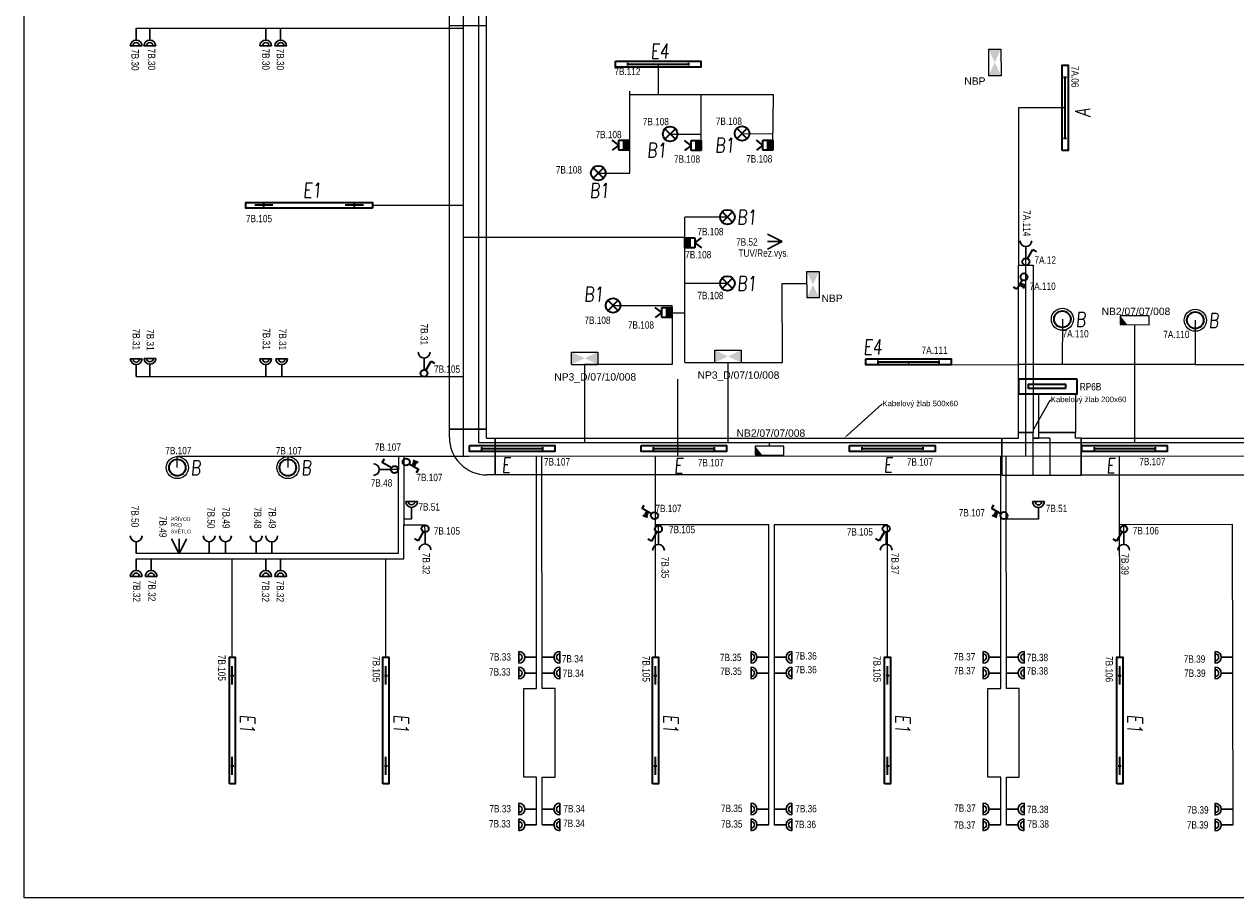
# Model space of a CAD drawing. Header units: millimetres. Extents: x 370888 to 505664, y 284292 to 447185.
# Tile 11 of 41: x 420037 to 436476, y 284292 to 296150. Entities that reach past the tile are written whole.
import ezdxf
from ezdxf import colors
from ezdxf.entities.mleader import LeaderData, LeaderLine
from ezdxf.enums import TextEntityAlignment as Align
from ezdxf.math import Vec2, Vec3

# ---------------------------------------------------------------- set-up
doc = ezdxf.new("R2010")
doc.units = ezdxf.units.MM
doc.header["$LTSCALE"] = 100
doc.layers.get('0').update_dxf_attribs({"color": 21, "linetype": 'CONTINUOUS'})
for name, color, linetype, lineweight in [('2DE_OBL', 91, 'CONTINUOUS', 35), ('2DE_OBL_L1', 91, 'CONTINUOUS', 35), ('CP_DETAL', 33, 'CONTINUOUS', 18), ('E_KABELOVY ŽLAB', 36, 'CONTINUOUS', 25), ('E_NOUZOVÉ+PP OSVĚTLENÍ', 60, 'CONTINUOUS', 25), ('E_ROZVADĚČE', 1, 'CONTINUOUS', 35), ('E_SVĚTLA POPIS', 130, 'CONTINUOUS', 30), ('E_VEDENÍ SILNOPROUD', 50, 'CONTINUOUS', 25), ('E_VEDENÍ_CBS', 214, 'CONTINUOUS', 25), ('E_VYPINACE', 170, 'CONTINUOUS', 35), ('E_ZÁSUVKY POPIS', 111, 'CONTINUOUS', 30), ('E_ZÁSUVKY-DVOJITE', 7, 'CONTINUOUS', 30), ('E_ZÁSUVKY.OST.+VYVODY', 11, 'CONTINUOUS', 30), ('E_ŽLABY', 40, 'CONTINUOUS', 15), ('U1 LIGHTING', 10, 'CONTINUOUS', 35)]:
    doc.layers.add(name, color=color, linetype=linetype, lineweight=lineweight)
for name, color, linetype in [('BEZPECNOSTNE SVETLA', 80, 'CONTINUOUS'), ('E_RÁM', 253, 'CONTINUOUS'), ('GC3_MEP_E_LV_SECURITY LIGHT', 80, 'CONTINUOUS'), ('PIKTOGRAMY', 210, 'CONTINUOUS'), ('PRIPOJKA 230V', 1, 'CONTINUOUS'), ('ŽLAB', 7, 'CONTINUOUS')]:
    doc.layers.add(name, color=color, linetype=linetype)
doc.styles.add('ARIAL', font='arial.ttf')
doc.styles.add('CP_ATTR', font='ROMANS.SHX')
doc.styles.add('CS-ROMANS', font='romans.shx', dxfattribs={"width": 0.75, "oblique": 5})
doc.styles.get("Standard").update_dxf_attribs({"font": 'arial.ttf'})
doc.styles.add('V+P_01_B3_E_FP_001$0$BLOCK', font='romans.shx', dxfattribs={"width": 0.8})

# ---------------------------------------------------------------- blocks, each defined once
blk = doc.blocks.new('A$C3423193F')
at = {"color": 1, "linetype": 'ByBlock'}
for p, q in [((80, 240), (0, 240)), ((80, 240), (160, 240)), ((80, 160), (80, 0))]:
    blk.add_line(p, q, dxfattribs=at)
for radius in [80, 45.2]:
    blk.add_arc((80, 240), radius, 180, 0, dxfattribs=at)
blk = doc.blocks.new('zasuvka_jednoducha')
at = {"color": 1, "lineweight": 30}
blk.add_line((19281, 12983), (19281, 13143), dxfattribs=at)
blk.add_arc((19281, 12903), 80, 0, 180, dxfattribs=at)
blk = doc.blocks.new('*U28', base_point=(57391, -22719))
at = {"lineweight": 30, "ltscale": 0.1}
for p, q in [((57291, -22519), (57391, -22719)), ((57391, -22719), (57391, -22519)), ((57391, -22719), (57491, -22519))]:
    blk.add_line(p, q, dxfattribs=at)
blk = doc.blocks.new('pripojka 230V')
at = {"layer": 'PRIPOJKA 230V', "color": 1, "xscale": -1}
blk.add_blockref('*U28', (0, -2, -40), dxfattribs=at)
blk = doc.blocks.new('*U30')
at = {"color": 0, "linetype": 'ByBlock'}
for p, q in [((24, 249.57), (96, 374.28)), ((96, 374.28), (143.56, 346.82))]:
    blk.add_line(p, q, dxfattribs=at)
blk.add_circle((0, 208), 48, dxfattribs=at)
blk = doc.blocks.new('prepinas-svetel-jednoduchy')
at = {"layer": 'E_VYPINACE', "rotation": 89.99999999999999}
blk.add_blockref('*U30', (208, 2), dxfattribs=at)
blk = doc.blocks.new('E')
at = {"layer": 'U1 LIGHTING', "style": 'CS-ROMANS', "oblique": 5, "width": 0.75}
blk.add_text('E', height=200, dxfattribs=at).set_placement((229480, 21709))
blk = doc.blocks.new('*U32', base_point=(28429, 5840))
at = {"linetype": 'ByBlock'}
blk.add_hatch(color=0, dxfattribs=at).paths.add_polyline_path([(28362, 5840), (28497, 5840), (28497, 5772), (28362, 5772)])
at = {"color": 0, "linetype": 'ByBlock'}
for p, q in [((28429, 5907), (28362, 5997)), ((28429, 5907), (28497, 5997)), ((28362, 5907), (28497, 5907)), ((28362, 5772), (28362, 5907)), ((28362, 5840), (28497, 5840)), ((28497, 5772), (28362, 5772)), ((28497, 5907), (28497, 5772))]:
    blk.add_line(p, q, dxfattribs=at)
blk = doc.blocks.new('pohybove-cidlo-svetla')
at = {"layer": 'E_VYPINACE', "rotation": 180}
blk.add_blockref('*U32', (-1, 30), dxfattribs=at)
blk = doc.blocks.new('*U24')
at = {"color": 0, "linetype": 'ByBlock'}
for p, q in [((24, 249.57), (96, 374.28)), ((96, 374.28), (143.56, 346.82))]:
    blk.add_line(p, q, dxfattribs=at)
blk.add_circle((0, 208), 48, dxfattribs=at)
blk = doc.blocks.new('tlacitko_prepinac_svetla')
at = {"layer": 'E_VYPINACE'}
for points in [[(16875, 8774), (16940, 8744)], [(16888, 8798), (16951, 8769)], [(16930, 8722), (16960, 8787)]]:
    blk.add_lwpolyline(points, dxfattribs=at)
at = {"layer": 'E_VYPINACE', "rotation": 180}
blk.add_blockref('*U24', (16937, 9090), dxfattribs=at)
blk = doc.blocks.new('*U4289')
for p, q in [((120, 260), (120, 370)), ((120, 370), (620, 370)), ((620, 370), (620, 260)), ((0, -250), (0, 250)), ((0, 250), (110, 250)), ((110, -250), (0, -250))]:
    blk.add_line(p, q)
for radius in [510, 10]:
    blk.add_arc((110, 260), radius, 270, 0)
at = {"style": 'CP_ATTR', "flags": 9}
for tag in ['NAME', 'PRODUCER', 'PRODUCT-TYPE', 'ARTICLE', 'FLOW', 'NUMBER', 'SYSTEM', 'FORM', 'SIZE', 'OTHER']:
    blk.add_attdef(tag, (0, 0), '', height=0.0001, dxfattribs=at)
blk = doc.blocks.new('*U4290')
for p, q in [((0, -250), (0, 250)), ((0, 250), (10960, 250)), ((10960, 250), (10960, -250)), ((10960, -250), (0, -250))]:
    blk.add_line(p, q)
at = {"style": 'CP_ATTR', "flags": 9}
for tag in ['NAME', 'PRODUCER', 'PRODUCT-TYPE', 'ARTICLE', 'FLOW', 'NUMBER', 'SYSTEM', 'FORM', 'SIZE', 'OTHER']:
    blk.add_attdef(tag, (0, 0), '', height=0.0001, dxfattribs=at)
blk = doc.blocks.new('*U4291')
for p, q in [((0, -250), (0, 250)), ((0, 250), (0, 250)), ((0, 250), (225, 250)), ((225, 325), (225, 325)), ((225, 325), (425, 325)), ((225, 250), (225, 325)), ((425, 325), (425, 325)), ((425, 250), (425, 325)), ((650, 250), (425, 250)), ((650, 250), (650, 250)), ((650, 250), (650, -250)), ((0, -250), (0, -250)), ((0, -250), (650, -250)), ((650, -250), (650, -250))]:
    blk.add_line(p, q)
at = {"style": 'CP_ATTR', "flags": 9}
for tag in ['NAME', 'PRODUCER', 'PRODUCT-TYPE', 'ARTICLE', 'FLOW', 'NUMBER', 'SYSTEM', 'FORM', 'SIZE', 'OTHER']:
    blk.add_attdef(tag, (0, 0), '', height=0.0001, dxfattribs=at)
blk = doc.blocks.new('*U4292')
for p, q in [((0, -100), (0, 100)), ((0, 100), (2275, 100)), ((2275, 100), (2275, -100)), ((2275, -100), (0, -100))]:
    blk.add_line(p, q)
at = {"style": 'CP_ATTR', "flags": 9}
for tag in ['NAME', 'PRODUCER', 'PRODUCT-TYPE', 'ARTICLE', 'FLOW', 'NUMBER', 'SYSTEM', 'FORM', 'SIZE', 'OTHER']:
    blk.add_attdef(tag, (0, 0), '', height=0.0001, dxfattribs=at)
blk = doc.blocks.new('2DELLI009_CZ')
for p, q in [((-0.5, 0.1), (-0.5, -0.1)), ((-0.5, 0), (0.5, 0)), ((0.5, 0.1), (0.5, -0.1))]:
    blk.add_line(p, q)
blk.add_lwpolyline([(-0.7, 0.2), (0.7, 0.2), (0.7, -0.2), (-0.7, -0.2)], close=True)
at = {"linetype": 'ByBlock', "style": 'CP_ATTR', "flags": 9}
for tag, p in [('NAME', (-0.092, -0.018)), ('GROUP', (-0.092, -0.018)), ('NUMBER', (-0.092, -0.018)), ('PRODUCER', (-0.092, -0.018)), ('ARTICLE', (-0.092, -0.018)), ('CHARACTER', (-0.092, -0.018)), ('VOLTAGE', (-0.092, -0.019)), ('WEIGHT', (-0.092, -0.018)), ('OTHER', (-0.092, -0.018)), ('PRODUCT-TYPE', (-0.092, -0.019)), ('ORDER-NO', (-0.092, -0.019)), ('POWER', (-0.092, -0.019))]:
    blk.add_attdef(tag, text='', height=0.00005, dxfattribs=at).set_placement(p, align=Align.MIDDLE_LEFT)
blk = doc.blocks.new('*U48')
at = {"layer": 'GC3_MEP_E_LV_SECURITY LIGHT', "linetype": 'ByBlock'}
for p, q in [((135, 59), (-255, 61)), ((-255, 61), (-255, -59)), ((135, -61), (135, 59)), ((-255, -59), (135, -61))]:
    blk.add_line(p, q, dxfattribs=at)
at = {"layer": 'GC3_MEP_E_LV_SECURITY LIGHT'}
blk.add_solid([(-255, 61), (-255, -59), (-158, -60)], dxfattribs=at)
at = {"layer": 'BEZPECNOSTNE SVETLA', "style": 'ARIAL'}
blk.add_attdef('BEZ.SV', (52, -54), '', height=100, dxfattribs=at)
blk = doc.blocks.new('V+P_01_B3_E_FP_001$0$E-LI-35')
at = {"layer": 'E_NOUZOVÉ+PP OSVĚTLENÍ', "linetype": 'ByBlock'}
for p, q in [((-10.88, -1.92), (10.88, -1.92)), ((-10.88, -12.08), (-10.88, -1.92)), ((10.88, -1.92), (10.88, -12.08)), ((-10.88, -12.08), (10.88, -12.08))]:
    blk.add_line(p, q, dxfattribs=at)
at = {"layer": 'E_NOUZOVÉ+PP OSVĚTLENÍ'}
blk.add_solid([(-10.88, -12.08), (-10.88, -1.92), (10.88, -1.92), (10.88, -12.08)], dxfattribs=at)
at = {"layer": 'E_NOUZOVÉ+PP OSVĚTLENÍ', "style": 'V+P_01_B3_E_FP_001$0$BLOCK', "width": 0.8, "flags": 8}
for tag, p in [('DIVERS.1', (-17.93, -2.11)), ('DIVERS.2', (-16.41, -11.97))]:
    blk.add_attdef(tag, text='', height=7.25, dxfattribs=at).set_placement(p, align=Align.RIGHT)
at = {"layer": 'E_NOUZOVÉ+PP OSVĚTLENÍ', "style": 'V+P_01_B3_E_FP_001$0$BLOCK', "width": 0.8}
for tag, p, height, flags in [('BLOCKNAME', (-6.79, -1.4), 2.54, 3), ('LEISTUNG', (13.35, -11.99), 7.25, 8)]:
    blk.add_attdef(tag, p, '', height=height, dxfattribs=dict(at, flags=flags))
blk.add_attdef('STROMKREIS', text='', height=7.25, dxfattribs=at).set_placement((-11.76, -23.81), align=Align.BOTTOM_CENTER)
blk = doc.blocks.new('*U49')
at = {"layer": 'GC3_MEP_E_LV_SECURITY LIGHT', "xscale": 16.54563019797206, "yscale": 16.54563022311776, "zscale": 16.54563022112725}
blk.add_blockref('V+P_01_B3_E_FP_001$0$E-LI-35', (0, 116), dxfattribs=at)
at = {"layer": 'PIKTOGRAMY', "style": 'ARIAL'}
blk.add_attdef('PIKTOGRAM', (162, -40), '', height=100, dxfattribs=at)
blk = doc.blocks.new('*U61')
at = {"layer": 'GC3_MEP_E_LV_SECURITY LIGHT', "xscale": 16.54563019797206, "yscale": 16.54563022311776, "zscale": 16.54563022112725, "rotation": 270.2193183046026}
blk.add_blockref('V+P_01_B3_E_FP_001$0$E-LI-35', (116, 0), dxfattribs=at)
at = {"layer": 'PIKTOGRAMY', "style": 'ARIAL'}
blk.add_attdef('PIKTOGRAM', (162, -40), '', height=100, dxfattribs=at)
blk = doc.blocks.new('2DELLI018_CZ')
for p, q in [((-0.6, 0), (-0.4, 0)), ((-0.5, 0.1), (-0.5, -0.1)), ((0.4, 0), (0.6, 0)), ((0.5, 0.1), (0.5, -0.1))]:
    blk.add_line(p, q)
blk.add_lwpolyline([(-0.7, 0.2), (0.7, 0.2), (0.7, -0.2), (-0.7, -0.2)], close=True)
at = {"linetype": 'ByBlock', "style": 'CP_ATTR', "flags": 9}
for tag, p in [('NAME', (-0.092, -0.018)), ('GROUP', (-0.092, -0.018)), ('NUMBER', (-0.092, -0.018)), ('PRODUCER', (-0.092, -0.018)), ('ARTICLE', (-0.092, -0.018)), ('CHARACTER', (-0.092, -0.018)), ('VOLTAGE', (-0.092, -0.019)), ('WEIGHT', (-0.092, -0.018)), ('OTHER', (-0.092, -0.018)), ('PRODUCT-TYPE', (-0.092, -0.019)), ('ORDER-NO', (-0.092, -0.019)), ('POWER', (-0.092, -0.019))]:
    blk.add_attdef(tag, text='', height=0.00005, dxfattribs=at).set_placement(p, align=Align.MIDDLE_LEFT)
blk = doc.blocks.new('E1')
at = {"layer": 'U1 LIGHTING', "style": 'CS-ROMANS', "oblique": 5, "width": 0.75}
blk.add_text('E1', height=200, dxfattribs=at).set_placement((229480, 21709))
blk = doc.blocks.new('2DELPH010_CZ')
blk.add_ellipse((0, 0), major_axis=(-0.053, 0.053), ratio=1, start_param=3.926991, end_param=10.210176)
at = {"layer": 'CP_DETAL'}
blk.add_ellipse((0, 0), major_axis=(-0.0707, 0.0707), ratio=1, start_param=3.926991, end_param=10.210176, dxfattribs=at)
at = {"linetype": 'ByBlock', "style": 'CP_ATTR', "flags": 9}
for tag in ['NAME', 'GROUP', 'NUMBER', 'PRODUCER', 'ARTICLE', 'PRODUCT-TYPE', 'ORDER-NO', 'CHARACTER', 'POWER', 'VOLTAGE', 'WEIGHT', 'OTHER']:
    blk.add_attdef(tag, text='', height=0.00000005, dxfattribs=at).set_placement((0, 0), align=Align.MIDDLE_LEFT)
blk = doc.blocks.new('B')
at = {"layer": 'U1 LIGHTING', "style": 'CS-ROMANS', "oblique": 5, "width": 0.75}
blk.add_text('B', height=200, dxfattribs=at).set_placement((229480, 21709))
blk = doc.blocks.new('*U4298')
for p, q in [((0, -250), (0, 250)), ((0, 250), (6877, 250)), ((6877, 250), (6877, -250)), ((6877, -250), (0, -250))]:
    blk.add_line(p, q)
at = {"style": 'CP_ATTR', "flags": 9}
for tag in ['NAME', 'PRODUCER', 'PRODUCT-TYPE', 'ARTICLE', 'FLOW', 'NUMBER', 'SYSTEM', 'FORM', 'SIZE', 'OTHER']:
    blk.add_attdef(tag, (0, 0), '', height=0.0001, dxfattribs=at)
blk = doc.blocks.new('E4')
at = {"layer": 'U1 LIGHTING', "style": 'CS-ROMANS', "oblique": 5, "width": 0.75}
blk.add_text('E4', height=200, dxfattribs=at).set_placement((229480, 21709))
blk = doc.blocks.new('2DELLI_01_CZ')
for p, q in [((-0.354, 0.354), (0.354, -0.354)), ((-0.354, -0.354), (0.354, 0.354))]:
    blk.add_line(p, q)
blk.add_circle((0, 0), 0.5)
at = {"linetype": 'ByBlock', "style": 'CP_ATTR', "flags": 9}
for tag, p in [('NAME', (-0.092, -0.018)), ('GROUP', (-0.092, -0.018)), ('NUMBER', (-0.092, -0.018)), ('PRODUCER', (-0.092, -0.018)), ('ARTICLE', (-0.092, -0.018)), ('CHARACTER', (-0.092, -0.018)), ('VOLTAGE', (-0.092, -0.019)), ('WEIGHT', (-0.092, -0.018)), ('OTHER', (-0.092, -0.018)), ('PRODUCT-TYPE', (-0.092, -0.019)), ('ORDER-NO', (-0.092, -0.019)), ('POWER', (-0.092, -0.019))]:
    blk.add_attdef(tag, text='', height=0.00005, dxfattribs=at).set_placement(p, align=Align.MIDDLE_LEFT)
blk = doc.blocks.new('B1')
at = {"layer": 'U1 LIGHTING', "style": 'CS-ROMANS', "oblique": 5, "width": 0.75}
blk.add_text('B1', height=200, dxfattribs=at).set_placement((229480, 21709))
blk = doc.blocks.new('Rozvaděč')
at = {"layer": 'E_ROZVADĚČE'}
blk.add_lwpolyline([(2, 6), (802, 6), (802, 206), (2, 206), (2, 6)], dxfattribs=at)
blk.add_lwpolyline([(161, 134), (664, 134), (664, 73), (161, 73)], close=True, dxfattribs=at)
blk = doc.blocks.new('*U4305')
for p, q in [((0, -250), (0, 250)), ((0, 250), (0, 250)), ((0, 250), (75, 250)), ((75, 325), (75, 325)), ((75, 325), (575, 325)), ((75, 250), (75, 325)), ((575, 325), (575, 325)), ((575, 250), (575, 325)), ((650, 250), (575, 250)), ((650, 250), (650, 250)), ((650, 250), (650, -250)), ((0, -250), (0, -250)), ((0, -250), (650, -250)), ((650, -250), (650, -250))]:
    blk.add_line(p, q)
at = {"style": 'CP_ATTR', "flags": 9}
for tag in ['NAME', 'PRODUCER', 'PRODUCT-TYPE', 'ARTICLE', 'FLOW', 'NUMBER', 'SYSTEM', 'FORM', 'SIZE', 'OTHER']:
    blk.add_attdef(tag, (0, 0), '', height=0.0001, dxfattribs=at)
blk = doc.blocks.new('*U4306')
for p, q in [((0, -250), (0, 250)), ((0, 250), (5050, 250)), ((5050, 250), (5050, -250)), ((5050, -250), (0, -250))]:
    blk.add_line(p, q)
at = {"linetype": 'ByBlock', "style": 'CP_ATTR', "flags": 9}
for tag in ['NAME', 'PRODUCER', 'PRODUCT-TYPE', 'ARTICLE', 'FLOW', 'NUMBER', 'SYSTEM', 'FORM', 'SIZE', 'OTHER']:
    blk.add_attdef(tag, (0, 0), '', height=0.0001, dxfattribs=at)
blk = doc.blocks.new('*U4307')
for p, q in [((0, -250), (0, 250)), ((0, 250), (526, 250)), ((526, 250), (526, -250)), ((526, -250), (0, -250))]:
    blk.add_line(p, q)
at = {"linetype": 'ByBlock', "style": 'CP_ATTR', "flags": 9}
for tag in ['NAME', 'PRODUCER', 'PRODUCT-TYPE', 'ARTICLE', 'FLOW', 'NUMBER', 'SYSTEM', 'FORM', 'SIZE', 'OTHER']:
    blk.add_attdef(tag, (0, 0), '', height=0.0001, dxfattribs=at)
blk = doc.blocks.new('A')
at = {"layer": 'U1 LIGHTING', "style": 'CS-ROMANS', "oblique": 5, "width": 0.75}
blk.add_text('A', height=200, dxfattribs=at).set_placement((229480, 21709))

msp = doc.modelspace()

# ---------------------------------------------------------------- linework, layer by layer
at = {"layer": 'E_RÁM', "color": 252, "true_color": 0x939598}
msp.add_lwpolyline([(446617, 284292), (420037, 284292), (420037, 307972), (446617, 307972)], close=True, dxfattribs=at)
at = {"layer": 'E_VEDENÍ SILNOPROUD'}
for p, q in [((425992, 302080), (425992, 290285)), ((421556, 296095), (426001, 296095)), ((428638, 295608), (428638, 295192)), ((428252, 295192), (428252, 295242)), ((430202, 295192), (428252, 295192)), ((428252, 294130), (428252, 295192)), ((429220, 294505), (429220, 295192)), ((430196, 294509), (430202, 295192)), ((434161, 295016), (433527, 295016)), ((433527, 295016), (433527, 292882)), ((428802, 294660), (429220, 294660)), ((429777, 294667), (430197, 294663)), ((427827, 294130), (428252, 294130)), ((424762, 293692), (425992, 293692)), ((429578, 293532), (429002, 293532)), ((429002, 291557), (429002, 293532)), ((429002, 293257), (426001, 293257)), ((433627, 292878), (433628, 292973)), ((433527, 292882), (433627, 292878)), ((433627, 290290), (433627, 292882)), ((429578, 292632), (429002, 292632)), ((428027, 292332), (428827, 292332)), ((428827, 292232), (428827, 292332)), ((428827, 292232), (429002, 292232)), ((428827, 292232), (428827, 291532)), ((434124, 292146), (434121, 291532)), ((435927, 292132), (435927, 291532)), ((428827, 291532), (427641, 291532)), ((429002, 291557), (429586, 291557)), ((432035, 291566), (432035, 291526)), ((432035, 291526), (433527, 291532)), ((435927, 291532), (433527, 291532)), ((435927, 291532), (436977, 291532)), ((421556, 291370), (425992, 291370)), ((428902, 291332), (428903, 290287)), ((422114, 290132), (422114, 290285)), ((422114, 290285), (426069, 290285)), ((423614, 290285), (423614, 290132)), ((425114, 290285), (425114, 290105)), ((425189, 290285), (425189, 289343)), ((426069, 290285), (441464, 290295)), ((426989, 289357), (426989, 290286)), ((427064, 287135), (427062, 290286)), ((428602, 287557), (428601, 290287)), ((433289, 289357), (433289, 290290)), ((433364, 287135), (433362, 290290)), ((434902, 287557), (434900, 290291)), ((422114, 290132), (422114, 290132)), ((422114, 290132), (422114, 290132)), ((422114, 290132), (422114, 290132)), ((422114, 290132), (422114, 290132)), ((425114, 290105), (425014, 290105)), ((425114, 288970), (425114, 290105)), ((425293, 289432), (425189, 289432)), ((425189, 288895), (425189, 289357)), ((425189, 289357), (425473, 289357)), ((425475, 289255), (425473, 289357)), ((426989, 287135), (426989, 289357)), ((430139, 289357), (428601, 289357)), ((428644, 289249), (428644, 289357)), ((430139, 285282), (430139, 289357)), ((431752, 289357), (430214, 289357)), ((430214, 289357), (430214, 285282)), ((431752, 287557), (431752, 289357)), ((433289, 287135), (433289, 289357)), ((433799, 289432), (433363, 289432)), ((436433, 289361), (434903, 289357)), ((434956, 289249), (434956, 289357)), ((436439, 285281), (436433, 289361)), ((421556, 288970), (425114, 288970)), ((421556, 288895), (425189, 288895)), ((422860, 287557), (422860, 288895)), ((424944, 287557), (424944, 288895)), ((426814, 285930), (426814, 287135)), ((426814, 287135), (426989, 287135)), ((427239, 287135), (427064, 287135)), ((427239, 285930), (427239, 287135)), ((433114, 285930), (433114, 287135)), ((433114, 287135), (433289, 287135)), ((433539, 287135), (433364, 287135)), ((433539, 285930), (433539, 287135)), ((426989, 285930), (426814, 285930)), ((426989, 285282), (426989, 285930)), ((427064, 285282), (427064, 285930)), ((427064, 285930), (427239, 285930)), ((433289, 285930), (433114, 285930)), ((433289, 285282), (433289, 285930)), ((433364, 285282), (433364, 285930)), ((433364, 285930), (433539, 285930))]:
    msp.add_line(p, q, dxfattribs=at)
at = {"layer": 'E_VEDENÍ_CBS'}
for p, q in [((426199, 301857), (426199, 290474)), ((430323, 292632), (430654, 292633)), ((430327, 291557), (430323, 292632)), ((435104, 292072), (435104, 290474)), ((427641, 291532), (427641, 290474)), ((429586, 291557), (430327, 291557)), ((429586, 291557), (429586, 290474)), ((426199, 290474), (438707, 290474)), ((430150, 290422), (430150, 290474))]:
    msp.add_line(p, q, dxfattribs=at)
at = {"layer": 'E_ŽLABY'}
msp.add_line((425805, 296132), (426305, 296132), dxfattribs=at)

# ---------------------------------------------------------------- block references
msp.add_blockref('E1', (194340, 272090))
for name, p, rotation in [('Rozvaděč', (434328, 291338), 180), ('E1', (401258, 516259), 270), ('E1', (403342, 516259), 270), ('E1', (407000, 516259), 270), ('E1', (410150, 516259), 270), ('E1', (413300, 516259), 270)]:
    msp.add_blockref(name, p, dxfattribs=dict(rotation=rotation))
at = {"layer": '2DE_OBL'}
for name, p, xscale, yscale, zscale in [('2DELLI_01_CZ', (429777, 294667), 200, 200, 100), ('2DELLI_01_CZ', (428802, 294660), 200, 200, 100), ('2DELLI_01_CZ', (427827, 294130), 200, 200, 100), ('2DELLI_01_CZ', (429578, 293532), 200, 200, 100), ('2DELLI_01_CZ', (429578, 292632), 200, 200, 100), ('2DELLI_01_CZ', (428027, 292332), 200, 200, 100), ('2DELPH010_CZ', (434124, 292146), 1500, 1500, 252.5252525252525), ('2DELPH010_CZ', (435927, 292132), 1500, 1500, 252.5252525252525), ('2DELPH010_CZ', (422114, 290132), 1500, 1500, 252.5252525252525), ('2DELPH010_CZ', (423614, 290132), 1500, 1500, 252.5252525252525)]:
    msp.add_blockref(name, p, dxfattribs=dict(at, xscale=xscale, yscale=yscale, zscale=zscale))
at = {"layer": '2DE_OBL', "xscale": 1228.571428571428, "yscale": 200, "zscale": 1000}
for p, rotation in [((423902, 293692), 180), ((422860, 286697), 89.99999999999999), ((424944, 286697), 89.99999999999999), ((428602, 286697), 89.99999999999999), ((431752, 286697), 89.99999999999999), ((434902, 286697), 89.99999999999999)]:
    msp.add_blockref('2DELLI018_CZ', p, dxfattribs=dict(at, rotation=rotation))
at = {"layer": '2DE_OBL_L1', "xscale": 828.5714285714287, "yscale": 200, "zscale": 1000}
for p in [(428638, 295608), (432035, 291566), (426657, 290390), (428986, 290390), (431816, 290391), (434967, 290390)]:
    msp.add_blockref('2DELLI009_CZ', p, dxfattribs=at)
at = {"layer": '2DE_OBL_L1', "xscale": 828.5714285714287, "yscale": 200, "zscale": 1000, "rotation": 90}
msp.add_blockref('2DELLI009_CZ', (434161, 295016), dxfattribs=at)
at = {"layer": 'E_NOUZOVÉ+PP OSVĚTLENÍ'}
ref = msp.add_blockref('*U61', (433206, 295632), dxfattribs=at)
ref.add_attrib('PIKTOGRAM', 'NBP', (432793, 295329), dxfattribs={"height": 100, "style": 'ARIAL'})
ref = msp.add_blockref('*U61', (430738, 292615), dxfattribs=at)
ref.add_attrib('PIKTOGRAM', 'NBP', (430855, 292380), dxfattribs={"height": 100, "style": 'ARIAL'})
ref = msp.add_blockref('*U48', (435164, 292132), dxfattribs=at)
ref.add_attrib('BEZ.SV', 'NB2/07/07/008', (434656, 292202), dxfattribs={"layer": 'BEZPECNOSTNE SVETLA', "height": 100, "style": 'ARIAL'})
ref = msp.add_blockref('*U49', (427641, 291616), dxfattribs=at)
ref.add_attrib('PIKTOGRAM', 'NP3_D/07/10/008', (427229, 291313), dxfattribs={"height": 100, "style": 'ARIAL'})
ref = msp.add_blockref('*U49', (429586, 291641), dxfattribs=at)
ref.add_attrib('PIKTOGRAM', 'NP3_D/07/10/008', (429173, 291338), dxfattribs={"height": 100, "style": 'ARIAL'})
ref = msp.add_blockref('*U48', (430210, 290362), dxfattribs=at)
ref.add_attrib('BEZ.SV', 'NB2/07/07/008', (429702, 290550), dxfattribs={"layer": 'BEZPECNOSTNE SVETLA', "height": 100, "style": 'ARIAL'})
at = {"layer": 'E_VEDENÍ_CBS', "rotation": 90}
msp.add_blockref('A', (456208, 65413), dxfattribs=at)
at = {"layer": 'E_VYPINACE'}
for name, p, rotation in [('prepinas-svetel-jednoduchy', (425460, 291411), 270), ('tlacitko_prepinac_svetla', (433910, 273171), 89.35241894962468), ('prepinas-svetel-jednoduchy', (425478, 289303), 89.99999999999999), ('prepinas-svetel-jednoduchy', (428644, 289298), 89.99999999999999), ('prepinas-svetel-jednoduchy', (431735, 289302), 89.99999999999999), ('prepinas-svetel-jednoduchy', (434958, 289298), 89.99999999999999)]:
    msp.add_blockref(name, p, dxfattribs=dict(at, rotation=rotation))
at = {"layer": 'E_ZÁSUVKY-DVOJITE', "xscale": -1, "rotation": 180}
for p in [(421476, 296095), (421661, 296095), (423234, 296095), (423436, 296095), (421476, 288895), (421679, 288895), (423234, 288895), (423435, 288895)]:
    msp.add_blockref('A$C3423193F', p, dxfattribs=at)
at = {"layer": 'E_ZÁSUVKY-DVOJITE'}
for p in [(421476, 291370), (421663, 291374), (423234, 291370), (423451, 291370), (425213, 289432), (433719, 289430)]:
    msp.add_blockref('A$C3423193F', p, dxfattribs=at)
for p, rotation in [((426989, 287477), 89.99999999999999), ((427064, 287637), 270), ((430139, 287477), 89.99999999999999), ((430214, 287637), 270), ((433289, 287477), 89.99999999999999), ((433364, 287637), 270), ((436439, 287477), 89.99999999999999), ((426989, 287263), 89.99999999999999), ((427064, 287423), 270), ((430139, 287263), 89.99999999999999), ((430214, 287423), 270), ((433289, 287263), 89.99999999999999), ((433364, 287423), 270), ((436439, 287263), 89.99999999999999), ((426989, 285416), 89.99999999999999), ((427064, 285576), 270), ((430139, 285416), 89.99999999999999), ((430214, 285576), 270), ((433289, 285416), 89.99999999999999), ((433364, 285576), 270), ((436439, 285415), 89.99999999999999), ((426989, 285202), 89.99999999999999), ((427064, 285362), 270), ((430139, 285202), 89.99999999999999), ((430214, 285362), 270), ((433289, 285202), 89.99999999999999), ((433360, 285362), 270), ((436439, 285201), 89.99999999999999)]:
    msp.add_blockref('A$C3423193F', p, dxfattribs=dict(at, rotation=rotation))
at = {"layer": 'E_ZÁSUVKY.OST.+VYVODY', "rotation": 89.99999999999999}
msp.add_blockref('pripojka 230V', (430321, 293199), dxfattribs=at)
at = {"layer": 'E_ZÁSUVKY.OST.+VYVODY', "color": 1}
for name, p, rotation in [('zasuvka_jednoducha', (452909, 306115), 180), ('zasuvka_jednoducha', (444744, 304601), 180), ('zasuvka_jednoducha', (411871, 309386), 270), ('tlacitko_prepinac_svetla', (419707, 306417), 270), ('tlacitko_prepinac_svetla', (424449, 306418), 270), ('zasuvka_jednoducha', (440837, 302109), 180), ('zasuvka_jednoducha', (441827, 302109), 180), ('zasuvka_jednoducha', (442049, 302108), 180), ('zasuvka_jednoducha', (442465, 302108), 180), ('zasuvka_jednoducha', (442676, 302107), 180)]:
    msp.add_blockref(name, p, dxfattribs=dict(at, rotation=rotation))
for name, p in [('tlacitko_prepinac_svetla', (416666, 283839)), ('zasuvka_jednoducha', (406194, 276112)), ('zasuvka_jednoducha', (409362, 276105)), ('zasuvka_jednoducha', (412452, 276108)), ('zasuvka_jednoducha', (415675, 276106))]:
    msp.add_blockref(name, p, dxfattribs=at)
at = {"layer": 'E_ZÁSUVKY.OST.+VYVODY'}
msp.add_blockref('pripojka 230V', (422137, 288965), dxfattribs=at)
at = {"layer": 'E_ŽLABY'}
for name, p, rotation in [('*U4290', (426055, 301612), 270), ('*U4292', (433627, 290606), 90), ('*U4307', (434052, 290606), 90)]:
    msp.add_blockref(name, p, dxfattribs=dict(at, rotation=rotation))
for name, p in [('E4', (199054, 273977)), ('B1', (199931, 272700)), ('B1', (199006, 272630)), ('B1', (198229, 272086)), ('B1', (200228, 271723)), ('B1', (200228, 270823)), ('B1', (198153, 270676)), ('B', (204824, 270334)), ('B', (206627, 270320)), ('E4', (201944, 269960)), ('*U4298', (426425, 290282)), ('*U4306', (434377, 290281)), ('B', (192814, 268320)), ('B', (194314, 268320))]:
    msp.add_blockref(name, p, dxfattribs=at)
at = {"layer": 'E_ŽLABY', "zscale": 50, "rotation": 270}
msp.add_blockref('*U4289', (426055, 290652), dxfattribs=at)
at = {"layer": 'E_ŽLABY', "zscale": 50}
for name, p in [('*U4291', (433302, 290281)), ('*U4305', (433727, 290281))]:
    msp.add_blockref(name, p, dxfattribs=at)
at = {"layer": 'U1 LIGHTING'}
for p in [(197034, 268358), (199374, 268349), (202217, 268362), (205238, 268353)]:
    msp.add_blockref('E', p, dxfattribs=at)
at = {"layer": 'ŽLAB'}
for name, p, rotation in [('pohybove-cidlo-svetla', (428143, 294506), 270), ('pohybove-cidlo-svetla', (429123, 294504), 270), ('pohybove-cidlo-svetla', (430098, 294509), 270), ('pohybove-cidlo-svetla', (429098, 293186), 89.99999999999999), ('prepinas-svetel-jednoduchy', (433626, 292925), 270), ('pohybove-cidlo-svetla', (428726, 292237), 270)]:
    msp.add_blockref(name, p, dxfattribs=dict(at, rotation=rotation))
msp.add_blockref('prepinas-svetel-jednoduchy', (425062, 290103), dxfattribs=at)

# ---------------------------------------------------------------- texts
at = {"layer": 'E_SVĚTLA POPIS', "width": 0.8}
for s, p in [('7B.112', (428044, 295459)), ('7B.108', (428430, 294778)), ('7B.108', (429421, 294784)), ('7B.108', (427788, 294603)), ('7B.108', (428853, 294271)), ('7B.108', (429833, 294273)), ('7B.108', (427250, 294124)), ('7B.105', (423045, 293462)), ('7B.108', (429171, 293285)), ('7B.108', (429005, 292972)), ('7A.12', (433745, 292900)), ('7A.110', (433679, 292544)), ('7B.108', (429171, 292418)), ('7B.108', (427638, 292082)), ('7B.108', (428228, 292018)), ('7A.110', (434126, 291899)), ('7A.110', (435493, 291890)), ('7A.111', (432213, 291675)), ('7B.105', (425597, 291419)), ('7B.107', (421951, 290313)), ('7B.107', (423450, 290310)), ('7B.107', (424794, 290360)), ('7B.107', (427089, 290160)), ('7B.107', (429176, 290149)), ('7B.107', (432013, 290158)), ('7B.107', (435167, 290164)), ('7B.107', (425358, 289948)), ('7B.51', (425385, 289548)), ('7B.107', (428601, 289527)), ('7B.107', (432718, 289469)), ('7B.51', (433898, 289528)), ('7B.105', (428785, 289241)), ('7B.105', (431198, 289209)), ('7B.106', (435079, 289226))]:
    msp.add_text(s, height=100, dxfattribs=at).set_placement(p)
for s, p in [('7A.06', (434246, 295584)), ('7B.105', (422668, 287590)), ('7B.105', (424765, 287574)), ('7B.105', (428426, 287576)), ('7B.105', (431559, 287575)), ('7B.106', (434709, 287573))]:
    msp.add_text(s, height=100, rotation=270, dxfattribs=at).set_placement(p)
at = {"layer": 'E_ZÁSUVKY POPIS', "width": 0.8}
for s, p in [('7B.30', (421492, 295813)), ('7B.30', (421715, 295819)), ('7B.30', (423266, 295821)), ('7B.30', (423463, 295819)), ('7A.114', (433591, 293626)), ('7B.31', (421508, 292019)), ('7B.31', (421698, 292011)), ('7B.31', (423274, 292024)), ('7B.31', (423493, 292017)), ('7B.31', (425415, 292087)), ('7B.50', (421490, 289614)), ('7B.50', (422521, 289597)), ('7B.49', (422726, 289597)), ('7B.48', (423154, 289596)), ('7B.49', (423353, 289599)), ('7B.49', (421869, 289476)), ('7B.32', (425442, 288974)), ('7B.35', (428683, 288922)), ('7B.37', (431804, 288974)), ('7B.39', (434924, 288967)), ('7B.32', (421513, 288599)), ('7B.32', (421720, 288608)), ('7B.32', (423262, 288598)), ('7B.32', (423462, 288598))]:
    msp.add_text(s, height=100, rotation=270, dxfattribs=at).set_placement(p)
for s, p in [('7B.52', (429696, 293144)), ('TUV/Rez.vys.', (429728, 292994)), ('RP6B', (434360, 291180)), ('7B.48', (424739, 289874)), ('7B.105', (425595, 289222)), ('7B.33', (426349, 287512)), ('7B.34', (427332, 287487)), ('7B.35', (429477, 287505)), ('7B.36', (430498, 287525)), ('7B.37', (432650, 287514)), ('7B.38', (433639, 287504)), ('7B.39', (435771, 287483)), ('7B.33', (426343, 287308)), ('7B.34', (427343, 287290)), ('7B.35', (429481, 287318)), ('7B.36', (430498, 287340)), ('7B.37', (432650, 287325)), ('7B.38', (433637, 287322)), ('7B.39', (435775, 287291)), ('7B.37', (432655, 285460)), ('7B.33', (426349, 285451)), ('7B.34', (427352, 285452)), ('7B.35', (429491, 285456)), ('7B.36', (430499, 285452)), ('7B.38', (433643, 285442)), ('7B.39', (435816, 285435)), ('7B.33', (426343, 285247)), ('7B.34', (427349, 285253)), ('7B.35', (429491, 285245)), ('7B.36', (430488, 285238)), ('7B.37', (432653, 285229)), ('7B.38', (433649, 285244)), ('7B.39', (435813, 285232))]:
    msp.add_text(s, height=100, dxfattribs=at).set_placement(p)
at = {"layer": 'E_ZÁSUVKY POPIS', "insert": (422025, 289457), "char_height": 50, "attachment_point": 1}
msp.add_mtext_dynamic_manual_height_columns('PŘÍVOD PRO SVĚTLO', width=210, gutter_width=12.5, heights=[0], dxfattribs=at)

# ---------------------------------------------------------------- leaders
at = {"layer": 'E_KABELOVY ŽLAB'}
ml = msp.add_multileader_mtext('Standard', dxfattribs=at)
ml.set_content('Kabelový žlab 500x60', color=256, style='ARIAL')
ml.set_leader_properties()
ml.build(insert=Vec2(0, 0))
ml.multileader.update_dxf_attribs({"arrow_head_size": 50})
ctx = ml.context
ctx.base_point, ctx.char_height, ctx.arrow_head_size, ctx.plane_origin = Vec3(431680, 290991), 75, 50, Vec3(431153, 290524)
notes = []
notes.append((ctx, [(0, (1, 1, 0), (431672, 290991), (1, 0), 8, [(0, [(431165, 290534)], 0, [])])]))
ctx.mtext.insert, ctx.mtext.flow_direction = Vec3(431682, 291040), 5
ml = msp.add_multileader_mtext('Standard', dxfattribs=at)
ml.set_content('Kabelový žlab 200x60', color=256, style='ARIAL')
ml.set_leader_properties()
ml.build(insert=Vec2(0, 0))
ml.multileader.update_dxf_attribs({"arrow_head_size": 50})
ctx = ml.context
ctx.base_point, ctx.char_height, ctx.arrow_head_size, ctx.plane_origin = Vec3(433965, 291046), 75, 50, Vec3(433709, 290617)
notes.append((ctx, [(0, (1, 1, 0), (433957, 291046), (1, 0), 8, [(0, [(433721, 290626)], 0, [])])]))
ctx.mtext.insert, ctx.mtext.flow_direction = Vec3(433967, 291095), 5
for ctx, leaders in notes:
    for number, flags, end, landing, length, lines in leaders:
        leader = LeaderData()
        leader.index, (leader.has_last_leader_line, leader.has_dogleg_vector, leader.attachment_direction) = number, flags
        leader.last_leader_point, leader.dogleg_vector, leader.dogleg_length = Vec3(end), Vec3(landing), length
        for number, points, colour, breaks in lines:
            line = LeaderLine()
            line.index, line.vertices, line.color, line.breaks = number, Vec3.list(points), colors.encode_raw_color(colour), breaks
            leader.lines.append(line)
        ctx.leaders.append(leader)

doc.saveas('drawing.dxf')
